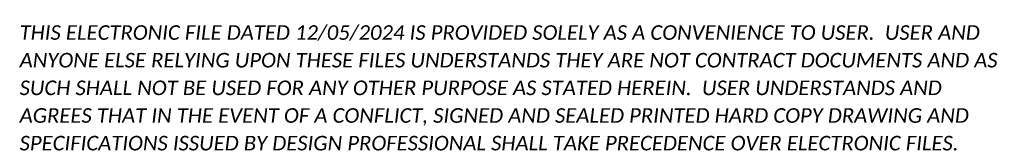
# Model space of a CAD drawing. Header units: feet. Extents: x 0 to 3385, y 15 to 450.
import ezdxf

# ---------------------------------------------------------------- set-up
doc = ezdxf.new("R2010")
doc.units = ezdxf.units.FT
doc.header["$LTSCALE"] = 20
doc.header["$MEASUREMENT"] = 0
doc.layers.add('SC_Scratch15', color=7, linetype='Continuous', lineweight=15, plot=False)
doc.styles.add('P_Slanted - Normal Fixed Spacing', font='calibrii.ttf', dxfattribs={"height": 0.14})

# ---------------------------------------------------------------- blocks, each defined once
blk = doc.blocks.new('E-Submittal Disclaimer-Model')
at = {"layer": 'SC_Scratch15', "color": 40, "true_color": 0xffbf00, "insert": (0, 0), "char_height": 50, "width": 3403.363, "attachment_point": 7, "line_spacing_factor": 1.14, "style": 'P_Slanted - Normal Fixed Spacing'}
blk.add_mtext('THIS ELECTRONIC FILE DATED 12/05/2024 IS PROVIDED SOLELY AS A CONVENIENCE TO USER.  USER AND ANYONE ELSE RELYING UPON THESE FILES UNDERSTANDS THEY ARE NOT CONTRACT DOCUMENTS AND AS SUCH SHALL NOT BE USED FOR ANY OTHER PURPOSE AS STATED HEREIN.  USER UNDERSTANDS AND AGREES THAT IN THE EVENT OF A CONFLICT, SIGNED AND SEALED PRINTED HARD COPY DRAWING AND SPECIFICATIONS ISSUED BY DESIGN PROFESSIONAL SHALL TAKE PRECEDENCE OVER ELECTRONIC FILES.', dxfattribs=at)

msp = doc.modelspace()

# ---------------------------------------------------------------- block references
at = {"layer": 'SC_Scratch15'}
msp.add_blockref('E-Submittal Disclaimer-Model', (0, 0), dxfattribs=at)

doc.saveas('drawing.dxf')
